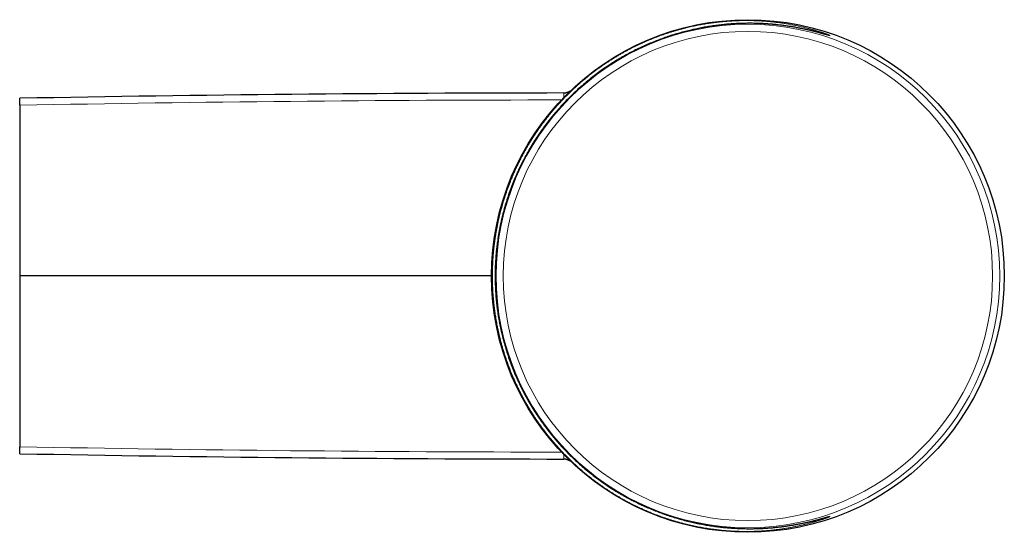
# Model space of a CAD drawing. Header units: millimetres. Extents: x 8 to 424, y 12 to 199.
# Tile 83 of 83: x 354 to 423, y 163 to 199. Entities that reach past the tile are written whole.
import ezdxf

# ---------------------------------------------------------------- set-up
doc = ezdxf.new("R2010")
doc.units = ezdxf.units.MM

msp = doc.modelspace()

# ---------------------------------------------------------------- linework, layer by layer
at = {"color": 252, "linetype": 'Continuous', "lineweight": 0}
for p, q in [((392.165, 193.781), (392.165, 193.469)), ((392.165, 168.136), (392.165, 168.448))]:
    msp.add_line(p, q, dxfattribs=at)
at = {"color": 7, "linetype": 'Continuous', "lineweight": 30}
for p, q in [((354.05, 192.923), (354.047, 180.959)), ((354.551, 180.959), (354.047, 180.959)), ((354.047, 180.959), (354.05, 168.995))]:
    msp.add_line(p, q, dxfattribs=at)
at = {"color": 7, "linetype": 'Continuous', "lineweight": 30, "flags": 128}
msp.add_lwpolyline([(410.656, 197.836), (410.656, 197.836), (410.656, 197.837), (410.654, 197.837), (410.652, 197.838), (410.648, 197.838), (410.643, 197.84), (410.638, 197.841), (410.631, 197.843), (410.623, 197.845), (410.613, 197.847), (410.603, 197.85), (410.591, 197.853), (410.578, 197.857), (410.564, 197.861), (410.549, 197.865), (410.532, 197.869), (410.515, 197.874), (410.499, 197.878), (410.484, 197.883), (410.468, 197.887), (410.447, 197.893), (410.424, 197.899), (410.401, 197.906), (410.376, 197.913), (410.35, 197.92), (410.324, 197.927), (410.296, 197.935), (410.266, 197.943), (410.236, 197.951), (410.205, 197.96), (410.173, 197.969), (410.14, 197.978), (410.106, 197.987), (410.071, 197.996), (410.035, 198.006), (409.998, 198.016), (409.959, 198.026), (409.92, 198.036), (409.88, 198.047), (409.838, 198.057), (409.796, 198.068), (409.752, 198.079), (409.708, 198.091), (409.663, 198.102), (409.616, 198.113), (409.569, 198.125), (409.521, 198.137), (409.472, 198.148), (409.421, 198.16), (409.37, 198.172), (409.317, 198.185), (409.264, 198.197), (409.209, 198.209), (409.155, 198.221), (409.099, 198.234), (409.042, 198.246), (408.984, 198.258), (408.925, 198.271), (408.865, 198.283), (408.804, 198.296), (408.742, 198.308), (408.68, 198.32), (408.616, 198.333), (408.552, 198.345), (408.487, 198.357), (408.421, 198.369), (408.354, 198.381), (408.287, 198.393), (408.218, 198.405), (408.149, 198.416), (408.079, 198.428), (408.008, 198.439), (407.937, 198.45), (407.864, 198.461), (407.791, 198.472), (407.717, 198.483), (407.642, 198.493), (407.567, 198.503), (407.49, 198.513), (407.413, 198.523), (407.335, 198.533), (407.257, 198.542), (407.177, 198.551), (407.097, 198.56), (407.016, 198.568), (406.935, 198.576), (406.854, 198.584), (406.771, 198.592), (406.688, 198.599), (406.605, 198.606), (406.52, 198.612), (406.436, 198.618), (406.35, 198.624), (406.264, 198.63), (406.177, 198.635), (406.09, 198.639), (406.006, 198.643), (405.917, 198.647), (405.828, 198.651), (405.738, 198.654), (405.648, 198.657), (405.557, 198.659), (405.467, 198.661), (405.376, 198.662), (405.285, 198.663), (405.194, 198.663), (405.103, 198.663), (405.012, 198.663), (404.918, 198.661), (404.825, 198.66), (404.731, 198.658), (404.638, 198.656), (404.543, 198.653), (404.449, 198.649), (404.354, 198.645), (404.259, 198.641), (404.163, 198.636), (404.068, 198.63), (403.971, 198.624), (403.875, 198.617), (403.778, 198.61), (403.681, 198.602), (403.584, 198.594), (403.486, 198.585), (403.388, 198.576), (403.29, 198.566), (403.192, 198.555), (403.093, 198.544), (402.994, 198.532), (402.894, 198.52), (402.795, 198.507), (402.695, 198.493), (402.595, 198.479), (402.496, 198.465), (402.395, 198.449), (402.295, 198.434), (402.195, 198.417), (402.094, 198.4), (401.993, 198.382), (401.892, 198.364), (401.791, 198.345), (401.69, 198.325), (401.588, 198.305), (401.488, 198.284), (401.386, 198.263), (401.284, 198.24), (401.182, 198.218), (401.081, 198.194), (400.98, 198.17), (400.878, 198.146), (400.776, 198.12), (400.674, 198.094), (400.572, 198.068), (400.469, 198.04), (400.367, 198.012), (400.264, 197.983), (400.162, 197.954), (400.059, 197.924), (399.957, 197.893), (399.854, 197.862), (399.751, 197.83), (399.649, 197.797), (399.546, 197.763), (399.443, 197.729), (399.341, 197.694), (399.238, 197.659), (399.135, 197.623), (399.033, 197.586), (398.93, 197.548), (398.827, 197.509), (398.724, 197.47), (398.621, 197.43), (398.519, 197.39), (398.416, 197.348), (398.313, 197.306), (398.21, 197.263), (398.107, 197.22), (398.004, 197.175), (397.902, 197.13), (397.799, 197.084), (397.697, 197.038), (397.594, 196.99), (397.492, 196.942), (397.39, 196.893), (397.288, 196.844), (397.186, 196.794), (397.084, 196.743), (396.982, 196.691), (396.881, 196.638), (396.779, 196.585), (396.678, 196.531), (396.576, 196.476), (396.475, 196.42), (396.374, 196.364), (396.273, 196.306), (396.172, 196.248), (396.071, 196.189), (395.971, 196.13), (395.87, 196.069), (395.77, 196.008), (395.67, 195.946), (395.57, 195.883), (395.47, 195.819), (395.37, 195.754), (395.271, 195.689), (395.172, 195.622), (395.073, 195.555), (394.974, 195.487), (394.876, 195.419), (394.777, 195.349), (394.679, 195.279), (394.581, 195.207), (394.484, 195.135), (394.386, 195.062), (394.29, 194.989), (394.193, 194.914), (394.096, 194.839), (394, 194.762), (393.904, 194.685), (393.808, 194.607), (393.713, 194.528), (393.618, 194.448), (393.523, 194.368), (393.43, 194.288), (393.336, 194.205), (393.242, 194.122), (393.149, 194.038), (393.056, 193.953), (392.964, 193.867), (392.872, 193.781), (392.78, 193.694), (392.689, 193.605), (392.599, 193.517), (392.509, 193.427), (392.419, 193.336), (392.33, 193.245), (392.241, 193.152), (392.152, 193.059), (392.065, 192.965), (391.977, 192.87), (391.89, 192.775), (391.804, 192.678), (391.718, 192.58), (391.632, 192.482), (391.547, 192.382), (391.463, 192.282), (391.379, 192.182), (391.296, 192.08), (391.214, 191.978), (391.132, 191.875), (391.051, 191.771), (390.97, 191.666), (390.89, 191.561), (390.811, 191.455), (390.733, 191.348), (390.655, 191.241), (390.578, 191.132), (390.502, 191.023), (390.426, 190.913), (390.351, 190.803), (390.277, 190.692), (390.204, 190.58), (390.131, 190.468), (390.06, 190.356), (389.989, 190.242), (389.919, 190.128), (389.85, 190.014), (389.782, 189.899), (389.714, 189.783), (389.648, 189.667), (389.582, 189.551), (389.518, 189.434), (389.454, 189.317), (389.391, 189.199), (389.329, 189.081), (389.268, 188.962), (389.208, 188.843), (389.149, 188.724), (389.091, 188.604), (389.033, 188.484), (388.977, 188.363), (388.921, 188.242), (388.867, 188.121), (388.813, 187.999), (388.761, 187.878), (388.71, 187.756), (388.659, 187.634), (388.61, 187.512), (388.561, 187.39), (388.514, 187.268), (388.467, 187.146), (388.422, 187.023), (388.377, 186.9), (388.334, 186.778), (388.291, 186.655), (388.25, 186.532), (388.209, 186.409), (388.17, 186.286), (388.131, 186.163), (388.094, 186.04), (388.057, 185.917), (388.022, 185.794), (387.987, 185.672), (387.954, 185.549), (387.921, 185.427), (387.889, 185.304), (387.858, 185.182), (387.829, 185.059), (387.8, 184.937), (387.772, 184.815), (387.745, 184.693), (387.719, 184.571), (387.694, 184.449), (387.67, 184.327), (387.646, 184.205), (387.624, 184.084), (387.602, 183.962), (387.582, 183.84), (387.562, 183.719), (387.543, 183.597), (387.525, 183.476), (387.508, 183.355), (387.492, 183.233), (387.477, 183.112), (387.462, 182.991), (387.448, 182.87), (387.436, 182.749), (387.424, 182.629), (387.413, 182.508), (387.402, 182.387), (387.393, 182.267), (387.384, 182.146), (387.377, 182.026), (387.37, 181.905), (387.364, 181.785), (387.358, 181.665), (387.354, 181.545), (387.35, 181.425), (387.348, 181.304), (387.346, 181.184), (387.345, 181.063), (387.344, 180.943), (387.345, 180.822), (387.346, 180.702), (387.348, 180.583), (387.351, 180.464), (387.355, 180.344), (387.36, 180.224), (387.365, 180.104), (387.371, 179.984), (387.378, 179.864), (387.386, 179.744), (387.395, 179.624), (387.404, 179.504), (387.415, 179.384), (387.426, 179.263), (387.438, 179.143), (387.451, 179.023), (387.465, 178.902), (387.479, 178.782), (387.495, 178.661), (387.511, 178.541), (387.528, 178.42), (387.546, 178.299), (387.565, 178.178), (387.585, 178.057), (387.606, 177.936), (387.627, 177.815), (387.65, 177.694), (387.673, 177.572), (387.697, 177.451), (387.723, 177.329), (387.749, 177.208), (387.776, 177.086), (387.804, 176.964), (387.832, 176.843), (387.862, 176.721), (387.893, 176.599), (387.925, 176.477), (387.957, 176.355), (387.991, 176.233), (388.025, 176.111), (388.061, 175.989), (388.097, 175.867), (388.134, 175.744), (388.173, 175.622), (388.212, 175.5), (388.252, 175.378), (388.293, 175.257), (388.336, 175.135), (388.379, 175.012), (388.423, 174.89), (388.469, 174.768), (388.515, 174.647), (388.562, 174.525), (388.61, 174.404), (388.659, 174.282), (388.709, 174.161), (388.76, 174.04), (388.812, 173.92), (388.866, 173.799), (388.92, 173.679), (388.975, 173.559), (389.031, 173.439), (389.088, 173.319), (389.146, 173.199), (389.205, 173.08), (389.265, 172.961), (389.326, 172.842), (389.388, 172.724), (389.451, 172.606), (389.515, 172.488), (389.58, 172.371), (389.645, 172.255), (389.712, 172.139), (389.779, 172.023), (389.848, 171.908), (389.917, 171.793), (389.987, 171.679), (390.058, 171.565), (390.129, 171.452), (390.202, 171.34), (390.276, 171.228), (390.35, 171.116), (390.425, 171.006), (390.5, 170.896), (390.577, 170.787), (390.654, 170.678), (390.732, 170.57), (390.811, 170.463), (390.89, 170.357), (390.97, 170.251), (391.051, 170.147), (391.132, 170.043), (391.214, 169.939), (391.296, 169.837), (391.38, 169.735), (391.463, 169.634), (391.548, 169.534), (391.633, 169.435), (391.718, 169.336), (391.805, 169.238), (391.892, 169.141), (391.979, 169.045), (392.067, 168.95), (392.156, 168.855), (392.245, 168.761), (392.335, 168.668), (392.425, 168.575), (392.515, 168.484), (392.606, 168.393), (392.697, 168.304), (392.789, 168.215), (392.881, 168.128), (392.974, 168.041), (393.067, 167.955), (393.16, 167.87), (393.253, 167.785), (393.348, 167.702), (393.442, 167.62), (393.537, 167.538), (393.632, 167.457), (393.728, 167.377), (393.824, 167.298), (393.92, 167.219), (394.017, 167.141), (394.114, 167.065), (394.211, 166.989), (394.308, 166.914), (394.406, 166.84), (394.504, 166.767), (394.602, 166.694), (394.701, 166.623), (394.8, 166.552), (394.899, 166.482), (394.999, 166.413), (395.098, 166.345), (395.197, 166.278), (395.296, 166.212), (395.396, 166.147), (395.496, 166.082), (395.596, 166.018), (395.697, 165.955), (395.797, 165.893), (395.898, 165.831), (395.999, 165.771), (396.1, 165.711), (396.201, 165.652), (396.303, 165.594), (396.404, 165.537), (396.506, 165.48), (396.608, 165.424), (396.71, 165.369), (396.812, 165.315), (396.914, 165.262), (397.016, 165.209), (397.118, 165.157), (397.221, 165.106), (397.323, 165.056), (397.426, 165.006), (397.529, 164.958), (397.631, 164.91), (397.734, 164.862), (397.837, 164.816), (397.94, 164.77), (398.043, 164.725), (398.146, 164.681), (398.249, 164.638), (398.352, 164.595), (398.455, 164.553), (398.558, 164.512), (398.661, 164.471), (398.764, 164.432), (398.866, 164.393), (398.97, 164.355), (399.073, 164.317), (399.176, 164.28), (399.279, 164.244), (399.381, 164.209), (399.484, 164.174), (399.587, 164.14), (399.69, 164.107), (399.792, 164.075), (399.895, 164.043), (399.998, 164.012), (400.1, 163.981), (400.203, 163.951), (400.305, 163.922), (400.407, 163.894), (400.51, 163.866), (400.612, 163.839), (400.714, 163.813), (400.816, 163.787), (400.918, 163.762), (401.02, 163.737), (401.122, 163.713), (401.224, 163.69), (401.326, 163.668), (401.428, 163.646), (401.529, 163.624), (401.631, 163.604), (401.732, 163.584), (401.833, 163.565), (401.934, 163.546), (402.035, 163.528), (402.135, 163.51), (402.236, 163.493), (402.336, 163.477), (402.436, 163.462), (402.536, 163.447), (402.635, 163.432), (402.734, 163.418), (402.834, 163.405), (402.932, 163.393), (403.031, 163.381), (403.13, 163.369), (403.228, 163.358), (403.326, 163.348), (403.423, 163.338), (403.521, 163.329), (403.618, 163.32), (403.715, 163.312), (403.812, 163.305), (403.908, 163.298), (404.005, 163.291), (404.101, 163.285), (404.196, 163.28), (404.291, 163.275), (404.386, 163.271), (404.481, 163.267), (404.575, 163.264), (404.669, 163.261), (404.763, 163.259), (404.856, 163.257), (404.949, 163.255), (405.041, 163.255), (405.133, 163.254), (405.225, 163.254), (405.317, 163.255), (405.407, 163.256), (405.497, 163.257), (405.587, 163.259), (405.669, 163.261), (405.697, 163.262), (405.697, 163.262), (405.745, 163.264), (405.835, 163.267), (405.923, 163.27), (406.012, 163.274), (406.099, 163.278), (406.186, 163.283), (406.272, 163.288), (406.358, 163.294), (406.443, 163.299), (406.528, 163.306), (406.611, 163.312), (406.695, 163.319), (406.777, 163.326), (406.859, 163.334), (406.94, 163.342), (407.021, 163.35), (407.101, 163.358), (407.18, 163.367), (407.259, 163.376), (407.337, 163.385), (407.414, 163.394), (407.491, 163.404), (407.567, 163.414), (407.644, 163.425), (407.719, 163.435), (407.793, 163.446), (407.866, 163.456), (407.939, 163.468), (408.01, 163.479), (408.081, 163.49), (408.152, 163.502), (408.221, 163.513), (408.289, 163.525), (408.357, 163.537), (408.424, 163.549), (408.49, 163.561), (408.555, 163.573), (408.619, 163.585), (408.683, 163.597), (408.745, 163.61), (408.807, 163.622), (408.868, 163.635), (408.927, 163.647), (408.986, 163.659), (409.044, 163.672), (409.099, 163.684), (409.155, 163.696), (409.211, 163.708), (409.266, 163.721), (409.319, 163.733), (409.372, 163.745), (409.423, 163.757), (409.474, 163.769), (409.524, 163.781), (409.572, 163.793), (409.619, 163.805), (409.666, 163.816), (409.711, 163.827), (409.756, 163.839), (409.799, 163.85), (409.841, 163.861), (409.882, 163.871), (409.922, 163.882), (409.961, 163.892), (409.999, 163.902), (410.036, 163.912), (410.072, 163.921), (410.108, 163.931), (410.142, 163.94), (410.176, 163.949), (410.208, 163.958), (410.239, 163.967), (410.269, 163.975), (410.298, 163.983), (410.326, 163.991), (410.353, 163.998), (410.379, 164.005), (410.404, 164.012), (410.427, 164.019), (410.45, 164.025), (410.471, 164.031), (410.492, 164.037), (410.511, 164.042), (410.529, 164.047), (410.546, 164.052), (410.562, 164.056), (410.576, 164.06), (410.59, 164.064), (410.602, 164.067), (410.61, 164.069), (410.619, 164.071), (410.628, 164.074), (410.635, 164.076), (410.642, 164.077), (410.647, 164.079), (410.65, 164.079), (410.653, 164.08), (410.654, 164.08), (410.655, 164.08), (410.655, 164.08)], dxfattribs=at)
at = {"color": 7, "linetype": 'Continuous', "lineweight": 30}
msp.add_circle((405.049, 180.959), 17.958, dxfattribs=at)
at = {"color": 252, "linetype": 'Continuous', "lineweight": 0}
for radius in [17.958, 17.639, 17.139]:
    msp.add_circle((405.049, 180.959), radius, dxfattribs=at)
at = {"color": 7, "linetype": 'Continuous', "lineweight": 30}
for centre, start, end in [((393.14, -1854.719), 90.027262, 91.093287), ((393.14, 2216.636), 268.906713, 269.972738)]:
    msp.add_arc(centre, 2048.5, start, end, dxfattribs=at)
at = {"color": 252, "linetype": 'Continuous', "lineweight": 0}
for centre, start, end in [((393.14, -1854.719), 90.031913, 91.093668), ((393.14, 2216.636), 268.906332, 269.968087)]:
    msp.add_arc(centre, 2048.014, start, end, dxfattribs=at)
msp.add_open_spline([(406.882, 163.336), (406.93, 163.341), (407.026, 163.35), (407.168, 163.365), (407.307, 163.381), (407.445, 163.398), (407.58, 163.416), (407.713, 163.434), (407.844, 163.453), (407.972, 163.473), (408.098, 163.493), (408.222, 163.513), (408.343, 163.534), (408.465, 163.556), (408.587, 163.579), (408.708, 163.602), (408.827, 163.626), (408.942, 163.65), (409.05, 163.673), (409.151, 163.695), (409.244, 163.716), (409.336, 163.737), (409.425, 163.758), (409.511, 163.778), (409.595, 163.799), (409.676, 163.819), (409.755, 163.839), (409.831, 163.858), (409.91, 163.879), (409.99, 163.9), (410.07, 163.921), (410.147, 163.942), (410.22, 163.962), (410.288, 163.981), (410.352, 163.998), (410.411, 164.015), (410.466, 164.03), (410.516, 164.044), (410.563, 164.058), (410.605, 164.069), (410.644, 164.08), (410.679, 164.089), (410.707, 164.097), (410.73, 164.103), (410.748, 164.107), (410.764, 164.111), (410.777, 164.114), (410.787, 164.116), (410.796, 164.117), (410.801, 164.117), (410.804, 164.116), (410.804, 164.114), (410.801, 164.111), (410.793, 164.106), (410.782, 164.1), (410.766, 164.093), (410.748, 164.085), (410.725, 164.075), (410.699, 164.064), (410.669, 164.052), (410.636, 164.039), (410.601, 164.026), (410.563, 164.012), (410.525, 163.998), (410.484, 163.983), (410.44, 163.967), (410.393, 163.951), (410.344, 163.933), (410.291, 163.915), (410.236, 163.897), (410.178, 163.878), (410.113, 163.857), (410.041, 163.833), (409.961, 163.808), (409.877, 163.782), (409.789, 163.756), (409.697, 163.729), (409.602, 163.702), (409.505, 163.675), (409.405, 163.647), (409.302, 163.62), (409.196, 163.592), (409.085, 163.565), (408.972, 163.537), (408.854, 163.509), (408.734, 163.481), (408.61, 163.454), (408.482, 163.427), (408.351, 163.4), (408.216, 163.373), (408.077, 163.347), (407.936, 163.322), (407.791, 163.297), (407.643, 163.273), (407.491, 163.25), (407.337, 163.228), (407.179, 163.207), (407.024, 163.188), (406.872, 163.17), (406.724, 163.154), (406.573, 163.139), (406.42, 163.126), (406.264, 163.113), (406.106, 163.102), (405.946, 163.092), (405.788, 163.083), (405.632, 163.077), (405.478, 163.071), (405.323, 163.067), (405.166, 163.064), (405.007, 163.063), (404.846, 163.063), (404.684, 163.065), (404.519, 163.068), (404.352, 163.073), (404.183, 163.079), (404.013, 163.087), (403.84, 163.097), (403.667, 163.109), (403.492, 163.123), (403.315, 163.138), (403.133, 163.156), (402.945, 163.176), (402.752, 163.199), (402.557, 163.225), (402.362, 163.253), (402.164, 163.283), (401.965, 163.316), (401.765, 163.351), (401.564, 163.389), (401.362, 163.43), (401.159, 163.473), (400.955, 163.519), (400.75, 163.568), (400.545, 163.619), (400.34, 163.674), (400.133, 163.731), (399.926, 163.791), (399.718, 163.853), (399.51, 163.919), (399.303, 163.988), (399.104, 164.056), (398.914, 164.124), (398.733, 164.19), (398.553, 164.259), (398.373, 164.33), (398.192, 164.403), (398.012, 164.479), (397.833, 164.557), (397.653, 164.637), (397.475, 164.719), (397.297, 164.803), (397.119, 164.889), (396.942, 164.977), (396.766, 165.068), (396.591, 165.161), (396.416, 165.255), (396.242, 165.352), (396.068, 165.451), (395.896, 165.552), (395.725, 165.655), (395.553, 165.762), (395.38, 165.871), (395.206, 165.984), (395.034, 166.099), (394.863, 166.216), (394.693, 166.335), (394.524, 166.456), (394.357, 166.579), (394.191, 166.704), (394.027, 166.831), (393.864, 166.96), (393.702, 167.091), (393.542, 167.224), (393.383, 167.359), (393.227, 167.495), (393.059, 167.645), (392.879, 167.809), (392.69, 167.987), (392.503, 168.168), (392.322, 168.349), (392.146, 168.53), (391.976, 168.71), (391.808, 168.892), (391.643, 169.076), (391.48, 169.263), (391.321, 169.452), (391.164, 169.642), (391.009, 169.835), (390.857, 170.03), (390.708, 170.228), (390.561, 170.428), (390.417, 170.631), (390.275, 170.835), (390.137, 171.041), (390, 171.25), (389.865, 171.464), (389.732, 171.681), (389.602, 171.9), (389.475, 172.121), (389.352, 172.344), (389.23, 172.57), (389.111, 172.799), (388.995, 173.031), (388.882, 173.265), (388.773, 173.501), (388.667, 173.738), (388.568, 173.968), (388.475, 174.193), (388.388, 174.411), (388.304, 174.631), (388.223, 174.851), (388.144, 175.073), (388.066, 175.306), (387.987, 175.548), (387.909, 175.801), (387.835, 176.055), (387.765, 176.311), (387.703, 176.549), (387.649, 176.77), (387.602, 176.973), (387.557, 177.176), (387.514, 177.381), (387.474, 177.586), (387.436, 177.792), (387.4, 177.999), (387.365, 178.218), (387.331, 178.45), (387.298, 178.693), (387.269, 178.938), (387.243, 179.179), (387.221, 179.417), (387.203, 179.651), (387.187, 179.886), (387.174, 180.122), (387.165, 180.358), (387.159, 180.595), (387.155, 180.831), (387.155, 181.054), (387.158, 181.264), (387.162, 181.459), (387.169, 181.655), (387.177, 181.85), (387.188, 182.046), (387.201, 182.241), (387.216, 182.436), (387.234, 182.646), (387.257, 182.87), (387.284, 183.108), (387.314, 183.346), (387.347, 183.583), (387.384, 183.819), (387.423, 184.057), (387.467, 184.295), (387.514, 184.535), (387.561, 184.76), (387.608, 184.972), (387.654, 185.169), (387.703, 185.366), (387.754, 185.562), (387.806, 185.757), (387.862, 185.952), (387.919, 186.146), (387.982, 186.354), (388.053, 186.575), (388.132, 186.809), (388.214, 187.042), (388.299, 187.273), (388.387, 187.503), (388.482, 187.741), (388.584, 187.986), (388.693, 188.239), (388.806, 188.489), (388.923, 188.738), (389.044, 188.984), (389.163, 189.219), (389.281, 189.443), (389.397, 189.656), (389.515, 189.867), (389.637, 190.076), (389.761, 190.284), (389.889, 190.491), (390.019, 190.696), (390.156, 190.906), (390.301, 191.12), (390.454, 191.339), (390.61, 191.556), (390.769, 191.771), (390.932, 191.984), (391.093, 192.188), (391.252, 192.383), (391.409, 192.57), (391.568, 192.756), (391.73, 192.939), (391.895, 193.121), (392.063, 193.301), (392.235, 193.48), (392.411, 193.658), (392.585, 193.829), (392.756, 193.993), (392.925, 194.15), (393.096, 194.306), (393.269, 194.46), (393.445, 194.611), (393.623, 194.761), (393.804, 194.909), (393.987, 195.055), (394.171, 195.198), (394.359, 195.34), (394.549, 195.48), (394.742, 195.617), (394.937, 195.753), (395.134, 195.886), (395.333, 196.016), (395.535, 196.144), (395.739, 196.27), (395.944, 196.393), (396.151, 196.514), (396.36, 196.631), (396.569, 196.745), (396.779, 196.856), (396.99, 196.964), (397.189, 197.063), (397.375, 197.152), (397.548, 197.233), (397.722, 197.311), (397.896, 197.388), (398.069, 197.462), (398.242, 197.534), (398.413, 197.603), (398.585, 197.671), (398.758, 197.736), (398.931, 197.8), (399.105, 197.862), (399.279, 197.921), (399.466, 197.984), (399.667, 198.048), (399.88, 198.113), (400.094, 198.176), (400.307, 198.235), (400.521, 198.292), (400.725, 198.343), (400.919, 198.39), (401.104, 198.432), (401.288, 198.472), (401.472, 198.51), (401.656, 198.546), (401.84, 198.58), (402.024, 198.611), (402.208, 198.641), (402.39, 198.669), (402.572, 198.695), (402.754, 198.718), (402.935, 198.74), (403.116, 198.76), (403.295, 198.777), (403.474, 198.793), (403.652, 198.807), (403.829, 198.819), (404.005, 198.83), (404.18, 198.838), (404.353, 198.845), (404.527, 198.85), (404.699, 198.853), (404.869, 198.854), (405.038, 198.854), (405.206, 198.852), (405.372, 198.849), (405.537, 198.844), (405.7, 198.838), (405.861, 198.83), (406.026, 198.821), (406.196, 198.809), (406.369, 198.796), (406.539, 198.781), (406.708, 198.765), (406.873, 198.747), (407.036, 198.728), (407.197, 198.708), (407.354, 198.687), (407.509, 198.664), (407.662, 198.641), (407.811, 198.617), (407.957, 198.592), (408.1, 198.566), (408.241, 198.539), (408.38, 198.512), (408.514, 198.484), (408.646, 198.455), (408.774, 198.427), (408.899, 198.398), (409.02, 198.369), (409.138, 198.339), (409.253, 198.31), (409.362, 198.282), (409.467, 198.253), (409.567, 198.226), (409.663, 198.198), (409.756, 198.171), (409.845, 198.144), (409.931, 198.118), (410.012, 198.093), (410.085, 198.07), (410.148, 198.049), (410.204, 198.031), (410.257, 198.013), (410.308, 197.996), (410.357, 197.979), (410.403, 197.963), (410.447, 197.948), (410.491, 197.932), (410.535, 197.916), (410.578, 197.9), (410.618, 197.885), (410.654, 197.871), (410.686, 197.858), (410.714, 197.847), (410.739, 197.836), (410.76, 197.827), (410.777, 197.819), (410.79, 197.813), (410.799, 197.808), (410.804, 197.804), (410.805, 197.801), (410.802, 197.8), (410.796, 197.801), (410.785, 197.802), (410.771, 197.805), (410.754, 197.809), (410.735, 197.813), (410.714, 197.819), (410.69, 197.825), (410.664, 197.832), (410.635, 197.84), (410.603, 197.849), (410.568, 197.858), (410.531, 197.869), (410.491, 197.88), (410.446, 197.892), (410.396, 197.906), (410.34, 197.922), (410.28, 197.939), (410.217, 197.956), (410.15, 197.974), (410.08, 197.994), (410.005, 198.013), (409.928, 198.034), (409.847, 198.055), (409.762, 198.077), (409.674, 198.099), (409.582, 198.122), (409.487, 198.145), (409.388, 198.168), (409.286, 198.192), (409.18, 198.216), (409.071, 198.24), (408.959, 198.264), (408.843, 198.288), (408.722, 198.312), (408.595, 198.337), (408.463, 198.361), (408.328, 198.386), (408.189, 198.41), (408.047, 198.433), (407.901, 198.456), (407.752, 198.478), (407.611, 198.497), (407.478, 198.515), (407.356, 198.53), (407.231, 198.545), (407.105, 198.559), (406.976, 198.572), (406.846, 198.585), (406.714, 198.597), (406.57, 198.608), (406.414, 198.62), (406.246, 198.631), (406.076, 198.64), (405.903, 198.648), (405.728, 198.654), (405.548, 198.659), (405.364, 198.662), (405.175, 198.663), (404.983, 198.663), (404.802, 198.66), (404.632, 198.656), (404.473, 198.65), (404.313, 198.643), (404.152, 198.635), (403.991, 198.625), (403.83, 198.614), (403.669, 198.601), (403.508, 198.587), (403.345, 198.572), (403.181, 198.554), (403.016, 198.535), (402.85, 198.514), (402.671, 198.49), (402.478, 198.462), (402.272, 198.43), (402.065, 198.395), (401.857, 198.358), (401.649, 198.317), (401.446, 198.276), (401.25, 198.233), (401.06, 198.19), (400.869, 198.144), (400.678, 198.096), (400.487, 198.045), (400.294, 197.992), (400.101, 197.937), (399.908, 197.879), (399.715, 197.818), (399.521, 197.756), (399.327, 197.69), (399.133, 197.622), (398.94, 197.552), (398.747, 197.479), (398.553, 197.404), (398.36, 197.326), (398.166, 197.245), (397.973, 197.162), (397.781, 197.077), (397.594, 196.991), (397.412, 196.905), (397.235, 196.818), (397.059, 196.73), (396.883, 196.64), (396.708, 196.548), (396.534, 196.453), (396.36, 196.356), (396.187, 196.258), (396.016, 196.157), (395.845, 196.054), (395.675, 195.949), (395.506, 195.842), (395.339, 195.734), (395.172, 195.623), (394.993, 195.501), (394.801, 195.367), (394.598, 195.22), (394.396, 195.071), (394.202, 194.922), (394.015, 194.775), (393.834, 194.629), (393.655, 194.481), (393.479, 194.33), (393.304, 194.177), (393.131, 194.022), (392.961, 193.865), (392.797, 193.71), (392.64, 193.557), (392.489, 193.407), (392.34, 193.256), (392.193, 193.102), (392.047, 192.947), (391.904, 192.79), (391.762, 192.631), (391.617, 192.465), (391.468, 192.29), (391.316, 192.106), (391.167, 191.92), (391.02, 191.732), (390.876, 191.542), (390.734, 191.351), (390.595, 191.157), (390.46, 190.963), (390.328, 190.769), (390.2, 190.575), (390.075, 190.38), (389.952, 190.182), (389.831, 189.983), (389.713, 189.782), (389.598, 189.58), (389.489, 189.382), (389.385, 189.188), (389.286, 188.998), (389.189, 188.807), (389.095, 188.614), (389.003, 188.42), (388.913, 188.225), (388.826, 188.029), (388.737, 187.823), (388.648, 187.609), (388.558, 187.385), (388.472, 187.159), (388.388, 186.932), (388.307, 186.703), (388.23, 186.473), (388.155, 186.241), (388.087, 186.02), (388.026, 185.811), (387.97, 185.613), (387.917, 185.413), (387.866, 185.213), (387.817, 185.012), (387.771, 184.81), (387.726, 184.608), (387.681, 184.389), (387.636, 184.154), (387.592, 183.903), (387.554, 183.672), (387.523, 183.461), (387.496, 183.27), (387.472, 183.079), (387.449, 182.88), (387.428, 182.673), (387.408, 182.457), (387.391, 182.241), (387.376, 182.024), (387.364, 181.807), (387.355, 181.59), (387.349, 181.372), (387.345, 181.157), (387.344, 180.945), (387.345, 180.736), (387.349, 180.527), (387.356, 180.318), (387.364, 180.109), (387.376, 179.899), (387.39, 179.69), (387.406, 179.487), (387.423, 179.29), (387.443, 179.098), (387.464, 178.906), (387.488, 178.715), (387.513, 178.524), (387.541, 178.334), (387.571, 178.143), (387.604, 177.946), (387.641, 177.741), (387.682, 177.528), (387.725, 177.317), (387.771, 177.105), (387.82, 176.895), (387.871, 176.685), (387.924, 176.476), (387.984, 176.257), (388.049, 176.027), (388.121, 175.787), (388.196, 175.549), (388.274, 175.311), (388.356, 175.075), (388.441, 174.84), (388.53, 174.606), (388.624, 174.367), (388.726, 174.121), (388.834, 173.869), (388.946, 173.619), (389.062, 173.371), (389.182, 173.125), (389.302, 172.888), (389.422, 172.66), (389.541, 172.44), (389.663, 172.222), (389.788, 172.006), (389.917, 171.792), (390.049, 171.578), (390.185, 171.365), (390.325, 171.153), (390.463, 170.949), (390.599, 170.755), (390.733, 170.569), (390.871, 170.381), (391.015, 170.192), (391.165, 170.001), (391.317, 169.811), (391.471, 169.624), (391.629, 169.438), (391.79, 169.255), (391.953, 169.073), (392.116, 168.897), (392.278, 168.725), (392.44, 168.559), (392.604, 168.395), (392.77, 168.233), (392.939, 168.072), (393.111, 167.914), (393.285, 167.757), (393.461, 167.602), (393.64, 167.45), (393.815, 167.304), (393.987, 167.165), (394.155, 167.032), (394.325, 166.901), (394.496, 166.772), (394.669, 166.646), (394.842, 166.522), (395.015, 166.401), (395.191, 166.282), (395.368, 166.165), (395.546, 166.049), (395.727, 165.936), (395.909, 165.824), (396.093, 165.715), (396.278, 165.607), (396.465, 165.502), (396.654, 165.399), (396.844, 165.298), (397.035, 165.199), (397.227, 165.102), (397.421, 165.008), (397.617, 164.916), (397.814, 164.826), (398.012, 164.738), (398.21, 164.654), (398.408, 164.572), (398.604, 164.493), (398.8, 164.418), (398.996, 164.345), (399.192, 164.274), (399.389, 164.206), (399.587, 164.14), (399.786, 164.076), (399.986, 164.015), (400.185, 163.956), (400.385, 163.9), (400.585, 163.846), (400.785, 163.794), (400.985, 163.745), (401.185, 163.699), (401.385, 163.654), (401.586, 163.613), (401.786, 163.573), (401.986, 163.536), (402.185, 163.501), (402.376, 163.471), (402.558, 163.443), (402.732, 163.419), (402.905, 163.396), (403.077, 163.375), (403.249, 163.356), (403.42, 163.338), (403.59, 163.323), (403.76, 163.309), (403.928, 163.296), (404.096, 163.285), (404.262, 163.276), (404.428, 163.269), (404.592, 163.263), (404.754, 163.259), (404.916, 163.256), (405.077, 163.254), (405.236, 163.254), (405.394, 163.255), (405.551, 163.258), (405.705, 163.262), (405.859, 163.267), (406.01, 163.274), (406.16, 163.282), (406.308, 163.29), (406.454, 163.3), (406.599, 163.311), (406.742, 163.323), (406.835, 163.332), (406.882, 163.336)], degree=3, knots=[0, 0, 0, 0, 0.001239, 0.002478, 0.003717, 0.004956, 0.0062, 0.007445, 0.008689, 0.009933, 0.011182, 0.012431, 0.013679, 0.014928, 0.01627, 0.017612, 0.018955, 0.020297, 0.021639, 0.022824, 0.024009, 0.025194, 0.026379, 0.027564, 0.028755, 0.029946, 0.031138, 0.032329, 0.033521, 0.034955, 0.036389, 0.037823, 0.039258, 0.040692, 0.042126, 0.043518, 0.044911, 0.046303, 0.047695, 0.049095, 0.050495, 0.051895, 0.053295, 0.054387, 0.055479, 0.056571, 0.057663, 0.058759, 0.059855, 0.060951, 0.062046, 0.063385, 0.064723, 0.066062, 0.067401, 0.06874, 0.070078, 0.071391, 0.072704, 0.074017, 0.07533, 0.076643, 0.077803, 0.078963, 0.080124, 0.081285, 0.082445, 0.083612, 0.084779, 0.085946, 0.087114, 0.088281, 0.089686, 0.091091, 0.092497, 0.093902, 0.095308, 0.096713, 0.098081, 0.099449, 0.100817, 0.102185, 0.103553, 0.10493, 0.106308, 0.107685, 0.109063, 0.11044, 0.111835, 0.11323, 0.114624, 0.116019, 0.117413, 0.118818, 0.120223, 0.121628, 0.123032, 0.124437, 0.125696, 0.126956, 0.128215, 0.129474, 0.130739, 0.132003, 0.133268, 0.134532, 0.135704, 0.136876, 0.138049, 0.139221, 0.140397, 0.141574, 0.142751, 0.143927, 0.145123, 0.14632, 0.147516, 0.148713, 0.149914, 0.151115, 0.152317, 0.153518, 0.154813, 0.156107, 0.157402, 0.158697, 0.159992, 0.161301, 0.16261, 0.16392, 0.16523, 0.166539, 0.167859, 0.16918, 0.170501, 0.171822, 0.173142, 0.174478, 0.175815, 0.177151, 0.178487, 0.179823, 0.180994, 0.182165, 0.183336, 0.184507, 0.185678, 0.186858, 0.188039, 0.18922, 0.190401, 0.191582, 0.19277, 0.193958, 0.195146, 0.196335, 0.197523, 0.19872, 0.199918, 0.201115, 0.202313, 0.20351, 0.204754, 0.205998, 0.207242, 0.208486, 0.209729, 0.210982, 0.212234, 0.213487, 0.21474, 0.215992, 0.21725, 0.218509, 0.219768, 0.221026, 0.222285, 0.223867, 0.225451, 0.227034, 0.228616, 0.23013, 0.231643, 0.233157, 0.234672, 0.236188, 0.237704, 0.23922, 0.240736, 0.242251, 0.243781, 0.245311, 0.246841, 0.248371, 0.249901, 0.251431, 0.253002, 0.254574, 0.256146, 0.257718, 0.25929, 0.260862, 0.262463, 0.264065, 0.265667, 0.267264, 0.268861, 0.270458, 0.2719, 0.273342, 0.274784, 0.276226, 0.277668, 0.27911, 0.280725, 0.282339, 0.283954, 0.285569, 0.287184, 0.288448, 0.289711, 0.290975, 0.292239, 0.293506, 0.294774, 0.296041, 0.297309, 0.29879, 0.300271, 0.301752, 0.303233, 0.304646, 0.306059, 0.307472, 0.308885, 0.310304, 0.311723, 0.313142, 0.314561, 0.315734, 0.316906, 0.318079, 0.319251, 0.320427, 0.321603, 0.322779, 0.323955, 0.325397, 0.326839, 0.328281, 0.329723, 0.331166, 0.332607, 0.334085, 0.335562, 0.337039, 0.33827, 0.3395, 0.340731, 0.341961, 0.343195, 0.344428, 0.345662, 0.346895, 0.348406, 0.349917, 0.351428, 0.352939, 0.354451, 0.355961, 0.357653, 0.359345, 0.361037, 0.362729, 0.364421, 0.366113, 0.367606, 0.369099, 0.370593, 0.372086, 0.373583, 0.375081, 0.376578, 0.378075, 0.379721, 0.381367, 0.383013, 0.384659, 0.386304, 0.38795, 0.389448, 0.390947, 0.392445, 0.393944, 0.395443, 0.396941, 0.398465, 0.399989, 0.401513, 0.402916, 0.40432, 0.405724, 0.407127, 0.408531, 0.409942, 0.411353, 0.412765, 0.414176, 0.415587, 0.417013, 0.41844, 0.419867, 0.421293, 0.422719, 0.424156, 0.425593, 0.42703, 0.428466, 0.429903, 0.431328, 0.432752, 0.434177, 0.435602, 0.436748, 0.437894, 0.43904, 0.440186, 0.441332, 0.44245, 0.443568, 0.444686, 0.445804, 0.446926, 0.448049, 0.449171, 0.450293, 0.451664, 0.453036, 0.454409, 0.455781, 0.457153, 0.458525, 0.459717, 0.460909, 0.462102, 0.463294, 0.464486, 0.46569, 0.466894, 0.468098, 0.469302, 0.470506, 0.471718, 0.472931, 0.474144, 0.475356, 0.476569, 0.477792, 0.479017, 0.480241, 0.481465, 0.482689, 0.483928, 0.485168, 0.486407, 0.487647, 0.488886, 0.490134, 0.491381, 0.492629, 0.493877, 0.495124, 0.496521, 0.497919, 0.499316, 0.50072, 0.502124, 0.503529, 0.504933, 0.506337, 0.507751, 0.509166, 0.510581, 0.511995, 0.51341, 0.514843, 0.516276, 0.517709, 0.519143, 0.520576, 0.522019, 0.523464, 0.524908, 0.526352, 0.527796, 0.529196, 0.530595, 0.531995, 0.533395, 0.534801, 0.536208, 0.537614, 0.539021, 0.540117, 0.541212, 0.542308, 0.543404, 0.544503, 0.545602, 0.546701, 0.5478, 0.549141, 0.550481, 0.551822, 0.553163, 0.554504, 0.555844, 0.557215, 0.558587, 0.559958, 0.561329, 0.562661, 0.563993, 0.565325, 0.566657, 0.567996, 0.569335, 0.570674, 0.572013, 0.573142, 0.574271, 0.575401, 0.57653, 0.577659, 0.578795, 0.579931, 0.581067, 0.582202, 0.583338, 0.584654, 0.585971, 0.587288, 0.588604, 0.58992, 0.59125, 0.59258, 0.593909, 0.595239, 0.596568, 0.597907, 0.599246, 0.600586, 0.601925, 0.603263, 0.604615, 0.605967, 0.607319, 0.608671, 0.610023, 0.611446, 0.612869, 0.614292, 0.615714, 0.617144, 0.618574, 0.620004, 0.621434, 0.622547, 0.62366, 0.624773, 0.625886, 0.627003, 0.628119, 0.629236, 0.630353, 0.631713, 0.633073, 0.634434, 0.635795, 0.637156, 0.638516, 0.639931, 0.641345, 0.64276, 0.644175, 0.645313, 0.646451, 0.647589, 0.648727, 0.649865, 0.650975, 0.652085, 0.653195, 0.654305, 0.655419, 0.656533, 0.657647, 0.658762, 0.660123, 0.661485, 0.662847, 0.664209, 0.665571, 0.666932, 0.668163, 0.669395, 0.670626, 0.671858, 0.673089, 0.674333, 0.675577, 0.676822, 0.678066, 0.67931, 0.680563, 0.681816, 0.68307, 0.684323, 0.685576, 0.686842, 0.688108, 0.689375, 0.690641, 0.691906, 0.69309, 0.694273, 0.695457, 0.69664, 0.697824, 0.699016, 0.700209, 0.701402, 0.702595, 0.703787, 0.704986, 0.706185, 0.707385, 0.708584, 0.709783, 0.711292, 0.712802, 0.714311, 0.715821, 0.717222, 0.718624, 0.720026, 0.721427, 0.722834, 0.724241, 0.725648, 0.727054, 0.728349, 0.729645, 0.73094, 0.732235, 0.733534, 0.734833, 0.736131, 0.73743, 0.738891, 0.740353, 0.741814, 0.743275, 0.744741, 0.746206, 0.747672, 0.749137, 0.750568, 0.751999, 0.753429, 0.75486, 0.756294, 0.757729, 0.759164, 0.760598, 0.761916, 0.763233, 0.764551, 0.765868, 0.767189, 0.76851, 0.76983, 0.771151, 0.772631, 0.774112, 0.775592, 0.777072, 0.778557, 0.780042, 0.781528, 0.783012, 0.784266, 0.785519, 0.786772, 0.788025, 0.789281, 0.790538, 0.791794, 0.793051, 0.794591, 0.796132, 0.797672, 0.798831, 0.799989, 0.801147, 0.802306, 0.803607, 0.804908, 0.806209, 0.80751, 0.808816, 0.810122, 0.811428, 0.812733, 0.813986, 0.815239, 0.816493, 0.817746, 0.819003, 0.82026, 0.821518, 0.822775, 0.823933, 0.825091, 0.826249, 0.827407, 0.828568, 0.82973, 0.830891, 0.832052, 0.833359, 0.834666, 0.835973, 0.83728, 0.838591, 0.839902, 0.841214, 0.842525, 0.844049, 0.845574, 0.847099, 0.848624, 0.850154, 0.851684, 0.853214, 0.854744, 0.856428, 0.858111, 0.859795, 0.861479, 0.863163, 0.864846, 0.866384, 0.867922, 0.86946, 0.870998, 0.872536, 0.874073, 0.87564, 0.877207, 0.878774, 0.880181, 0.881589, 0.882996, 0.884483, 0.885971, 0.887459, 0.888947, 0.890439, 0.891932, 0.893425, 0.894917, 0.89633, 0.897743, 0.899156, 0.900569, 0.901982, 0.903402, 0.904822, 0.906243, 0.907663, 0.909083, 0.910375, 0.911667, 0.912959, 0.914252, 0.915543, 0.916816, 0.918089, 0.919361, 0.920634, 0.921907, 0.923189, 0.924472, 0.925756, 0.927039, 0.928321, 0.929612, 0.930904, 0.932195, 0.933486, 0.934777, 0.93608, 0.937384, 0.938687, 0.939991, 0.941294, 0.942563, 0.943833, 0.945102, 0.946372, 0.947641, 0.948924, 0.950207, 0.95149, 0.952773, 0.954056, 0.955349, 0.956642, 0.957935, 0.959229, 0.960522, 0.961829, 0.963137, 0.964445, 0.965753, 0.96706, 0.968218, 0.969375, 0.970533, 0.97169, 0.972847, 0.974014, 0.975182, 0.976349, 0.977517, 0.978684, 0.979858, 0.981033, 0.982208, 0.983383, 0.984557, 0.985741, 0.986926, 0.98811, 0.989295, 0.990479, 0.991667, 0.992855, 0.994043, 0.995231, 0.996423, 0.997616, 0.998808, 1, 1, 1, 1], dxfattribs=at)
at = {"color": 7, "linetype": 'Continuous', "lineweight": 30}
for points, knots in [([(392.165, 193.781), (392.183, 193.782), (392.218, 193.782), (392.259, 193.786), (392.282, 193.79), (392.287, 193.791)], [0, 0, 0, 0, 0.430542, 0.862969, 1, 1, 1, 1]), ([(392.634, 193.933), (392.629, 193.93), (392.617, 193.921), (392.596, 193.907), (392.572, 193.892), (392.548, 193.878), (392.522, 193.865), (392.497, 193.853), (392.471, 193.842), (392.444, 193.831), (392.417, 193.822), (392.39, 193.813), (392.363, 193.806), (392.335, 193.799), (392.31, 193.794), (392.294, 193.792), (392.287, 193.791)], [0, 0, 0, 0, 0.045091, 0.120482, 0.195473, 0.270155, 0.345075, 0.420096, 0.495104, 0.570329, 0.645935, 0.72103, 0.796343, 0.87186, 0.947384, 1, 1, 1, 1]), ([(354.05, 192.923), (354.05, 192.934), (354.05, 192.957), (354.05, 192.992), (354.05, 193.027), (354.05, 193.063), (354.05, 193.1), (354.05, 193.138), (354.05, 193.175), (354.05, 193.21), (354.051, 193.242), (354.051, 193.273), (354.051, 193.3), (354.051, 193.325), (354.052, 193.347), (354.052, 193.366), (354.052, 193.381), (354.053, 193.393), (354.053, 193.4), (354.053, 193.405), (354.054, 193.408), (354.054, 193.408), (354.054, 193.408)], [0, 0, 0, 0, 0.045314, 0.090628, 0.136393, 0.182619, 0.236339, 0.290432, 0.345701, 0.401377, 0.455098, 0.509193, 0.564464, 0.620142, 0.673859, 0.728343, 0.783215, 0.838889, 0.878933, 0.918977, 0.959488, 1, 1, 1, 1]), ([(387.091, 180.959), (382.054, 180.959), (371.207, 180.959), (360.36, 180.959), (354.551, 180.959)], [0, 0, 0, 0, 0.464431, 1, 1, 1, 1]), ([(354.054, 168.509), (354.054, 168.509), (354.054, 168.51), (354.053, 168.515), (354.053, 168.524), (354.052, 168.536), (354.052, 168.552), (354.052, 168.57), (354.051, 168.593), (354.051, 168.617), (354.051, 168.645), (354.051, 168.675), (354.05, 168.708), (354.05, 168.743), (354.05, 168.779), (354.05, 168.817), (354.05, 168.857), (354.05, 168.893), (354.05, 168.922), (354.05, 168.946), (354.05, 168.97), (354.05, 168.987), (354.05, 168.995)], [0, 0, 0, 0, 0.0536403, 0.1076522, 0.1628361, 0.2184249, 0.2721264, 0.3267885, 0.3814505, 0.4371067, 0.4908167, 0.5454873, 0.6001579, 0.6558228, 0.7095421, 0.7636344, 0.8189029, 0.8745779, 0.9057504, 0.9371054, 0.9684604, 1, 1, 1, 1]), ([(392.29, 168.126), (392.285, 168.127), (392.262, 168.131), (392.22, 168.135), (392.184, 168.136), (392.165, 168.136)], [0, 0, 0, 0, 0.121029, 0.559463, 1, 1, 1, 1]), ([(392.29, 168.126), (392.299, 168.125), (392.318, 168.122), (392.345, 168.116), (392.372, 168.109), (392.4, 168.101), (392.427, 168.092), (392.453, 168.082), (392.48, 168.072), (392.506, 168.06), (392.531, 168.047), (392.556, 168.034), (392.581, 168.02), (392.605, 168.004), (392.622, 167.993), (392.631, 167.986), (392.633, 167.985)], [0, 0, 0, 0, 0.072311, 0.148332, 0.224154, 0.299898, 0.375805, 0.452043, 0.528217, 0.604338, 0.680896, 0.757585, 0.834004, 0.909714, 0.985285, 1, 1, 1, 1])]:
    msp.add_open_spline(points, degree=3, knots=knots, dxfattribs=at)

doc.saveas('drawing.dxf')
